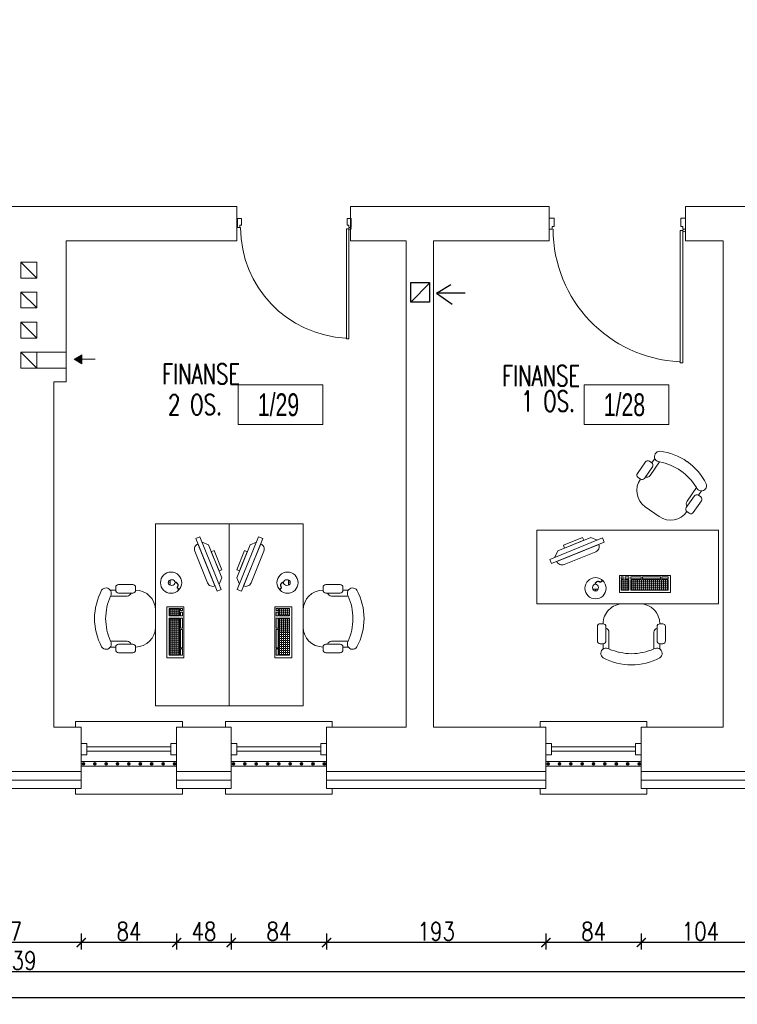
# Model space of a CAD drawing. Header units: millimetres. Extents: x 6354466 to 6508314, y -1889048 to -1342748.
# Tile 88 of 134: x 6398794 to 6405110, y -1662742 to -1654079. Entities that reach past the tile are written whole.
import ezdxf
from ezdxf.enums import TextEntityAlignment as Align

# ---------------------------------------------------------------- set-up
doc = ezdxf.new("R2010")
doc.units = ezdxf.units.MM
doc.header["$PDMODE"] = 3
doc.header["$PDSIZE"] = 10
for name, color, linetype, lineweight in [('drzwi istn', 163, 'Continuous', 5), ('L-3', 10, 'Continuous', 18), ('L-4', 92, 'Continuous', 20), ('L-5', 152, 'Continuous', 9), ('L-DIM', 252, 'Continuous', 5), ('L-HATCH', 252, 'Continuous', 5), ('L-ISTNIEJĄCE BUDYNKI', 167, 'Continuous', 5), ('łóżka', 230, 'Continuous', 9)]:
    doc.layers.add(name, color=color, linetype=linetype, lineweight=lineweight)
doc.layers.add('L-9', color=11, linetype='Continuous', plot=False)
doc.layers.add('L-ERRORS', color=232, linetype='Continuous', plot=False)
doc.styles.add('160', font='simplex.shx', dxfattribs={"width": 0.8, "height": 160})
doc.styles.add('200', font='cdmsimpl.shx', dxfattribs={"width": 0.7, "height": 200})
doc.styles.add('250', font='cdmsimpl.shx', dxfattribs={"width": 0.7, "height": 250})
doc.styles.add('SIM-DIM', font='simplex.shx', dxfattribs={"width": 0.7, "bigfont": 'cdmbigpl.shx'})
doc.linetypes.add('BATTING', pattern='A,0.00254,-2.54,[134,ltypeshp.shx,S=2.54,R=0,X=-2.54,Y=0],-5.08,[134,ltypeshp.shx,S=2.54,R=180,X=2.54,Y=0],-2.54', length=10.16254)
doc.dimstyles.new('160', dxfattribs={"dimtxt": 160, "dimasz": 80, "dimexe": 60, "dimexo": 3, "dimgap": 18, "dimtad": 1, "dimdec": 0, "dimlfac": 0.1, "dimrnd": 1, "dimtxsty": '160', "dimblk": 'ARCHTICK', "dimcen": 2.5, "dimdle": 30, "dimadec": 0, "dimazin": 0, "dimtfac": 1, "dimtdec": 0, "dimtix": 1, "dimtmove": 2, "dimatfit": 0, "dimldrblk": 'NONE', "dimfxl": 0, "dimarcsym": 0})

# ---------------------------------------------------------------- blocks, each defined once
blk = doc.blocks.new('*U25')
for p, q in [((-5, 0), (-5, -5)), ((5, -5), (5, 0)), ((-5, -5), (5, -5)), ((-2, -5), (-2, -79)), ((2, -5), (2, -79)), ((-5, -84), (-5, -79)), ((-5, -79), (5, -79)), ((5, -79), (5, -84))]:
    blk.add_line(p, q)
blk = doc.blocks.new('PMUI_DRZWI13')
for p, q in [((35, 40), (0, 40)), ((35, -20), (35, 40)), ((965, -20), (965, 40)), ((965, 40), (1000, 40)), ((1000, 40), (1000, -40)), ((0, -40), (20, -40)), ((20, -40), (20, -20)), ((20, -20), (35, -20)), ((20, -50), (20, -60)), ((20, -50), (40, -50)), ((20, -1020), (20, -50)), ((40, -50), (40, -1020)), ((980, -20), (965, -20)), ((980, -40), (980, -20)), ((1000, -40), (980, -40)), ((40, -1020), (20, -1020))]:
    blk.add_line(p, q)
for points in [[(0, 40), (0, -40)], [(20, -50), (20, -1020)]]:
    blk.add_lwpolyline(points)
blk.add_circle((10, -50), 10)
blk.add_arc((-1.9, -39.2), 974.1, 272.72584, 359.95417)
blk = doc.blocks.new('STOLIK2')
h = blk.add_hatch()
h.set_pattern_fill('ANGLE', color=256, scale=0.25, style=0)
h.set_pattern_definition([(360, (-4499.488, 29427.6887), (-2e-16, -1.74625), [1.27, -0.47625]), (270, (-4499.488, 29427.6887), (-1.74625, 1e-16), [1.27, -0.47625])])
h.paths.add_polyline_path([(-130.91, 53.71), (-98.09, 53.71), (-98.09, 62.85), (-130.91, 62.85)])
h.paths.add_polyline_path([(-96.21, 62.85), (-89.68, 62.85), (-89.68, 53.71), (-96.21, 53.71)])
for p, q in [((-123.63, 114.71), (-123.63, 110)), ((-118.46, 114.66), (-118.46, 100.01)), ((-78.81, 114.66), (-78.81, 100.01)), ((-73.63, 110), (-73.63, 114.71)), ((-128.63, 107.5), (-128.63, 95)), ((-126.13, 110), (-123.63, 110)), ((-121.13, 107.5), (-121.13, 95)), ((-76.13, 107.5), (-76.13, 95)), ((-71.13, 110), (-73.63, 110)), ((-68.63, 107.5), (-68.63, 95)), ((-126.13, 92.5), (-123.63, 92.5)), ((-71.13, 92.5), (-73.63, 92.5)), ((-82.5, 75), (-67.5, 75)), ((-66.98, 62.06), (-69.24, 62)), ((-67.03, 63.7), (-66.98, 62.06)), ((-66.98, 62.06), (-64.73, 62.12)), ((-28.19, 39.5), (-74.53, 20.73)), ((-73.03, 17.02), (-26.69, 35.8)), ((-26.69, 35.8), (-28.19, 39.5)), ((-62.81, 16.54), (-33.69, 28.34)), ((-31.32, 33.92), (-33.69, 28.34)), ((-74.53, 20.73), (-73.03, 17.02)), ((-68.39, 18.9), (-62.81, 16.54))]:
    blk.add_line(p, q)
for points in [[(-15.34, 75), (-175.34, 75), (-175.34, 10), (-15.34, 10)], [(-133.01, 49.97), (-88.12, 49.97), (-88.12, 64.97), (-133.01, 64.97)], [(-130.91, 53.71), (-98.09, 53.71), (-98.09, 62.85), (-130.91, 62.85)], [(-96.21, 62.85), (-89.68, 62.85), (-89.68, 53.71), (-96.21, 53.71)], [(-125.34, 52.96), (-130.91, 52.96), (-130.91, 51.3), (-125.34, 51.3)], [(-124.22, 51.3), (-108.26, 51.3), (-108.26, 52.96), (-124.22, 52.96)], [(-107.14, 52.96), (-98.09, 52.96), (-98.09, 51.3), (-107.14, 51.3)], [(-96.21, 52.96), (-92.95, 52.96), (-92.95, 51.3), (-96.21, 51.3)], [(-89.68, 52.96), (-91.34, 52.96), (-91.34, 51.3), (-89.68, 51.3)], [(-66.58, 57.62), (-66.92, 57.61), (-66.9, 56.72), (-66.55, 56.73)], [(-39.83, 25.85), (-56.67, 19.03), (-55.66, 16.54), (-38.82, 23.36)]]:
    blk.add_lwpolyline(points, close=True)
blk.add_lwpolyline([(-32.82, 37.63), (-32.82, 37.63, 0.414214), (-39.33, 40.38), (-67.14, 29.12, 0.414214), (-69.9, 22.61), (-69.9, 22.61)], format="xyb", close=True)
blk.add_circle((-67, 61.24), 9.34)
for centre, radius, start, end in [((-121.01, 118.51), 4.62, 123.34927, 303.47427), ((-98.54, 75.49), 53.13, 90.09687, 118.07249), ((-98.72, 75.49), 53.13, 61.92751, 89.90313), ((-76.26, 118.51), 4.62, 236.52573, 56.65073), ((-97.85, 66.23), 52.63, 90.85052, 113.04971), ((-99.41, 66.23), 52.63, 66.95029, 89.14948), ((-126.13, 107.5), 2.5, 90, 180), ((-123.63, 107.5), 2.5, 0, 90), ((-73.63, 107.5), 2.5, 90, 180), ((-71.13, 107.5), 2.5, 0, 90), ((-122.21, 100.01), 3.75, 286.67209, 0), ((-75.06, 100.01), 3.75, 180, 253.35509), ((-126.13, 95), 2.5, 180, 270), ((-123.63, 95), 2.5, 270, 0), ((-106.13, 92.5), 17.5, 180, 270), ((-91.13, 92.5), 17.5, 270, 0), ((-73.63, 95), 2.5, 180, 270), ((-71.13, 95), 2.5, 270, 0)]:
    blk.add_arc(centre, radius, start, end)
at = {"extrusion": (0, 0, -1)}
blk.add_ellipse((-66.95, 60.65), major_axis=(-0.08, 3.05), ratio=0.834162, dxfattribs=at)
for points, knots in [([(-66.9, 56.72), (-67.66, 55.94), (-69.06, 54.51), (-71.62, 56.7), (-72.55, 54.4), (-73.6, 54.95), (-74.15, 55.24)], [0, 0, 0, 0, 2.841116, 5.231607, 6.614689, 8.161976, 8.161976, 8.161976, 8.161976]), ([(-66.56, 56.73), (-66.88, 56.4), (-67.03, 56.25), (-67.49, 55.8), (-67.81, 55.53), (-68.44, 55.18), (-68.73, 55.08), (-69.2, 55.06), (-69.36, 55.07), (-69.68, 55.15), (-69.83, 55.2), (-70.27, 55.37), (-70.55, 55.51), (-70.97, 55.68), (-71.14, 55.72), (-71.35, 55.74), (-71.42, 55.73), (-71.54, 55.7), (-71.58, 55.67), (-71.72, 55.56), (-71.82, 55.44), (-72.02, 55.17), (-72.13, 55.02), (-72.33, 54.8), (-72.42, 54.73), (-72.62, 54.62), (-72.74, 54.58), (-72.96, 54.56), (-73.07, 54.56), (-73.36, 54.61), (-73.54, 54.68), (-73.72, 54.76)], [0, 0, 0, 0, 0.557194, 0.557194, 1.671582, 1.671582, 2.519282, 2.519282, 2.939271, 2.939271, 3.35926, 3.35926, 4.143879, 4.143879, 4.704066, 4.704066, 5.061527, 5.061527, 5.357017, 5.357017, 5.838332, 5.838332, 6.319648, 6.319648, 6.605434, 6.605434, 6.891219, 6.891219, 7.177005, 7.177005, 7.662218, 7.662218, 7.662218, 7.662218])]:
    blk.add_open_spline(points, degree=3, knots=knots)
blk = doc.blocks.new('fotel')
at = {"layer": 'łóżka'}
for p, q in [((-20609.6, -168537.7), (-20609.6, -168584.7)), ((-20557.8, -168538.2), (-20557.8, -168684.7)), ((-20161.3, -168538.2), (-20161.3, -168684.7)), ((-20109.6, -168584.7), (-20109.6, -168537.7)), ((-20659.6, -168609.7), (-20659.6, -168734.7)), ((-20634.6, -168584.7), (-20609.6, -168584.7)), ((-20584.6, -168609.7), (-20584.6, -168734.7)), ((-20134.6, -168609.7), (-20134.6, -168734.7)), ((-20084.6, -168584.7), (-20109.6, -168584.7)), ((-20059.6, -168609.7), (-20059.6, -168734.7)), ((-20634.6, -168759.7), (-20609.6, -168759.7)), ((-20084.6, -168759.7), (-20109.6, -168759.7))]:
    blk.add_line(p, q, dxfattribs=at)
at = {"layer": 'łóżka', "ltscale": 0.1}
blk.add_line((-20434.6, -168934.7), (-20284.6, -168934.7), dxfattribs=at)
at = {"layer": 'łóżka'}
for centre, radius, start, end in [((-20358.7, -168929.8), 531.3, 90.09687, 118.07249), ((-20360.5, -168929.8), 531.3, 61.92751, 89.90313), ((-20583.3, -168499.7), 46.2, 123.34927, 303.47427), ((-20351.8, -169022.5), 526.3, 90.85052, 113.04971), ((-20367.4, -169022.5), 526.3, 66.95029, 89.14948), ((-20135.9, -168499.7), 46.2, 236.52573, 56.65073), ((-20634.6, -168609.7), 25, 90, 180), ((-20609.6, -168609.7), 25, 0, 90), ((-20109.6, -168609.7), 25, 90, 180), ((-20084.6, -168609.7), 25, 0, 90), ((-20634.6, -168734.7), 25, 180, 270), ((-20609.6, -168734.7), 25, 270, 0), ((-20595.3, -168684.6), 37.5, 286.67209, 0), ((-20123.8, -168684.6), 37.5, 180, 253.35509), ((-20109.6, -168734.7), 25, 180, 270), ((-20084.6, -168734.7), 25, 270, 0), ((-20434.6, -168759.7), 175, 180, 270), ((-20284.6, -168759.7), 175, 270, 0)]:
    blk.add_arc(centre, radius, start, end, dxfattribs=at)
blk = doc.blocks.new('opis pom')
at = {"color": 0}
blk.add_lwpolyline([(252896.7, -40976.9), (253643.9, -40976.9), (253643.9, -41326.9), (252896.7, -41326.9)], close=True, dxfattribs=at)
at = {"layer": 'L-4', "lineweight": 30, "style": '250', "width": 0.7}
blk.add_attdef('2', text='', height=250, dxfattribs=at).set_placement((253252.2, -41151.9), align=Align.MIDDLE_CENTER)
blk = doc.blocks.new('_ArchTick')
at = {"color": 0, "linetype": 'ByBlock', "const_width": 0.15}
blk.add_lwpolyline([(-0.5, -0.5), (0.5, 0.5)], dxfattribs=at)
blk = doc.blocks.new('*D244')
at = {"layer": 'Defpoints', "color": 0, "transparency": 16777216}
for p in [(6404265.3, -1660843.4), (6405305.3, -1660843.4), (6404265.3, -1662198.2)]:
    blk.add_point(p, dxfattribs=at)
at = {"layer": 'L-DIM', "color": 0, "lineweight": -2, "ltscale": 10, "transparency": 16777216}
for p, q in [((6404265.3, -1662118.2), (6404265.3, -1662258.2)), ((6405305.3, -1662118.2), (6405305.3, -1662258.2)), ((6405335.3, -1662198.2), (6404235.3, -1662198.2))]:
    blk.add_line(p, q, dxfattribs=at)
at = {"layer": 'L-DIM', "color": 0, "linetype": 'ByBlock', "lineweight": -2, "transparency": 16777216, "xscale": 80, "yscale": 80, "zscale": 80, "rotation": 180}
blk.add_blockref('_ArchTick', (6404265.3, -1662198.2), dxfattribs=at)
at = {"layer": 'L-DIM', "color": 0, "linetype": 'ByBlock', "lineweight": -2, "transparency": 16777216, "xscale": 80, "yscale": 80, "zscale": 80}
blk.add_blockref('_ArchTick', (6405305.3, -1662198.2), dxfattribs=at)
at = {"layer": 'L-DIM', "color": 0, "ltscale": 10, "transparency": 16777216, "insert": (6404785.3, -1662100.2), "char_height": 160, "attachment_point": 5, "style": '160'}
blk.add_mtext('104', dxfattribs=at)
blk = doc.blocks.new('_None')
blk = doc.blocks.new('*D245')
at = {"layer": 'Defpoints', "color": 0, "transparency": 16777216}
for p in [(6403425.3, -1660843.4), (6404265.3, -1660843.4), (6403425.3, -1662198.2)]:
    blk.add_point(p, dxfattribs=at)
at = {"layer": 'L-DIM', "color": 0, "lineweight": -2, "ltscale": 10, "transparency": 16777216}
for p, q in [((6403425.3, -1662118.2), (6403425.3, -1662258.2)), ((6404265.3, -1662118.2), (6404265.3, -1662258.2)), ((6404295.3, -1662198.2), (6403395.3, -1662198.2))]:
    blk.add_line(p, q, dxfattribs=at)
at = {"layer": 'L-DIM', "color": 0, "linetype": 'ByBlock', "lineweight": -2, "transparency": 16777216, "xscale": 80, "yscale": 80, "zscale": 80, "rotation": 180}
blk.add_blockref('_ArchTick', (6403425.3, -1662198.2), dxfattribs=at)
at = {"layer": 'L-DIM', "color": 0, "linetype": 'ByBlock', "lineweight": -2, "transparency": 16777216, "xscale": 80, "yscale": 80, "zscale": 80}
blk.add_blockref('_ArchTick', (6404265.3, -1662198.2), dxfattribs=at)
at = {"layer": 'L-DIM', "color": 0, "ltscale": 10, "transparency": 16777216, "insert": (6403845.3, -1662100.2), "char_height": 160, "attachment_point": 5, "style": '160'}
blk.add_mtext('84', dxfattribs=at)
blk = doc.blocks.new('*D246')
at = {"layer": 'Defpoints', "color": 0, "transparency": 16777216}
for p in [(6401495.3, -1660843.4), (6403425.3, -1660843.4), (6401495.3, -1662198.2)]:
    blk.add_point(p, dxfattribs=at)
at = {"layer": 'L-DIM', "color": 0, "lineweight": -2, "ltscale": 10, "transparency": 16777216}
for p, q in [((6401495.3, -1662118.2), (6401495.3, -1662258.2)), ((6403425.3, -1662118.2), (6403425.3, -1662258.2)), ((6403455.3, -1662198.2), (6401465.3, -1662198.2))]:
    blk.add_line(p, q, dxfattribs=at)
at = {"layer": 'L-DIM', "color": 0, "linetype": 'ByBlock', "lineweight": -2, "transparency": 16777216, "xscale": 80, "yscale": 80, "zscale": 80, "rotation": 180}
blk.add_blockref('_ArchTick', (6401495.3, -1662198.2), dxfattribs=at)
at = {"layer": 'L-DIM', "color": 0, "linetype": 'ByBlock', "lineweight": -2, "transparency": 16777216, "xscale": 80, "yscale": 80, "zscale": 80}
blk.add_blockref('_ArchTick', (6403425.3, -1662198.2), dxfattribs=at)
at = {"layer": 'L-DIM', "color": 0, "ltscale": 10, "transparency": 16777216, "insert": (6402460.3, -1662100.2), "char_height": 160, "attachment_point": 5, "style": '160'}
blk.add_mtext('193', dxfattribs=at)
blk = doc.blocks.new('*D247')
at = {"layer": 'Defpoints', "color": 0, "transparency": 16777216}
for p in [(6400655.3, -1660843.4), (6401495.3, -1660843.4), (6400655.3, -1662198.2)]:
    blk.add_point(p, dxfattribs=at)
at = {"layer": 'L-DIM', "color": 0, "lineweight": -2, "ltscale": 10, "transparency": 16777216}
for p, q in [((6400655.3, -1662118.2), (6400655.3, -1662258.2)), ((6401495.3, -1662118.2), (6401495.3, -1662258.2)), ((6401525.3, -1662198.2), (6400625.3, -1662198.2))]:
    blk.add_line(p, q, dxfattribs=at)
at = {"layer": 'L-DIM', "color": 0, "linetype": 'ByBlock', "lineweight": -2, "transparency": 16777216, "xscale": 80, "yscale": 80, "zscale": 80, "rotation": 180}
blk.add_blockref('_ArchTick', (6400655.3, -1662198.2), dxfattribs=at)
at = {"layer": 'L-DIM', "color": 0, "linetype": 'ByBlock', "lineweight": -2, "transparency": 16777216, "xscale": 80, "yscale": 80, "zscale": 80}
blk.add_blockref('_ArchTick', (6401495.3, -1662198.2), dxfattribs=at)
at = {"layer": 'L-DIM', "color": 0, "ltscale": 10, "transparency": 16777216, "insert": (6401075.3, -1662100.2), "char_height": 160, "attachment_point": 5, "style": '160'}
blk.add_mtext('84', dxfattribs=at)
blk = doc.blocks.new('*D248')
at = {"layer": 'Defpoints', "color": 0, "transparency": 16777216}
for p in [(6400175.3, -1660843.4), (6400655.3, -1660843.4), (6400175.3, -1662198.2)]:
    blk.add_point(p, dxfattribs=at)
at = {"layer": 'L-DIM', "color": 0, "lineweight": -2, "ltscale": 10, "transparency": 16777216}
for p, q in [((6400175.3, -1662118.2), (6400175.3, -1662258.2)), ((6400655.3, -1662118.2), (6400655.3, -1662258.2)), ((6400685.3, -1662198.2), (6400145.3, -1662198.2))]:
    blk.add_line(p, q, dxfattribs=at)
at = {"layer": 'L-DIM', "color": 0, "linetype": 'ByBlock', "lineweight": -2, "transparency": 16777216, "xscale": 80, "yscale": 80, "zscale": 80, "rotation": 180}
blk.add_blockref('_ArchTick', (6400175.3, -1662198.2), dxfattribs=at)
at = {"layer": 'L-DIM', "color": 0, "linetype": 'ByBlock', "lineweight": -2, "transparency": 16777216, "xscale": 80, "yscale": 80, "zscale": 80}
blk.add_blockref('_ArchTick', (6400655.3, -1662198.2), dxfattribs=at)
at = {"layer": 'L-DIM', "color": 0, "ltscale": 10, "transparency": 16777216, "insert": (6400415.3, -1662100.2), "char_height": 160, "attachment_point": 5, "style": '160'}
blk.add_mtext('48', dxfattribs=at)
blk = doc.blocks.new('*D249')
at = {"layer": 'Defpoints', "color": 0, "transparency": 16777216}
for p in [(6399335.3, -1660843.4), (6400175.3, -1660843.4), (6399335.3, -1662198.2)]:
    blk.add_point(p, dxfattribs=at)
at = {"layer": 'L-DIM', "color": 0, "lineweight": -2, "ltscale": 10, "transparency": 16777216}
for p, q in [((6399335.3, -1662118.2), (6399335.3, -1662258.2)), ((6400175.3, -1662118.2), (6400175.3, -1662258.2)), ((6400205.3, -1662198.2), (6399305.3, -1662198.2))]:
    blk.add_line(p, q, dxfattribs=at)
at = {"layer": 'L-DIM', "color": 0, "linetype": 'ByBlock', "lineweight": -2, "transparency": 16777216, "xscale": 80, "yscale": 80, "zscale": 80, "rotation": 180}
blk.add_blockref('_ArchTick', (6399335.3, -1662198.2), dxfattribs=at)
at = {"layer": 'L-DIM', "color": 0, "linetype": 'ByBlock', "lineweight": -2, "transparency": 16777216, "xscale": 80, "yscale": 80, "zscale": 80}
blk.add_blockref('_ArchTick', (6400175.3, -1662198.2), dxfattribs=at)
at = {"layer": 'L-DIM', "color": 0, "ltscale": 10, "transparency": 16777216, "insert": (6399755.3, -1662100.2), "char_height": 160, "attachment_point": 5, "style": '160'}
blk.add_mtext('84', dxfattribs=at)
blk = doc.blocks.new('*D250')
at = {"layer": 'Defpoints', "color": 0, "transparency": 16777216}
for p in [(6397965.3, -1660843.4), (6399335.3, -1660843.4), (6397965.3, -1662198.2)]:
    blk.add_point(p, dxfattribs=at)
at = {"layer": 'L-DIM', "color": 0, "lineweight": -2, "ltscale": 10, "transparency": 16777216}
for p, q in [((6397965.3, -1662118.2), (6397965.3, -1662258.2)), ((6399335.3, -1662118.2), (6399335.3, -1662258.2)), ((6399365.3, -1662198.2), (6397935.3, -1662198.2))]:
    blk.add_line(p, q, dxfattribs=at)
at = {"layer": 'L-DIM', "color": 0, "linetype": 'ByBlock', "lineweight": -2, "transparency": 16777216, "xscale": 80, "yscale": 80, "zscale": 80, "rotation": 180}
blk.add_blockref('_ArchTick', (6397965.3, -1662198.2), dxfattribs=at)
at = {"layer": 'L-DIM', "color": 0, "linetype": 'ByBlock', "lineweight": -2, "transparency": 16777216, "xscale": 80, "yscale": 80, "zscale": 80}
blk.add_blockref('_ArchTick', (6399335.3, -1662198.2), dxfattribs=at)
at = {"layer": 'L-DIM', "color": 0, "ltscale": 10, "transparency": 16777216, "insert": (6398650.3, -1662100.2), "char_height": 160, "attachment_point": 5, "style": '160'}
blk.add_mtext('137', dxfattribs=at)
blk = doc.blocks.new('*D269')
at = {"layer": 'Defpoints', "color": 0, "transparency": 16777216}
for p in [(6384030.3, -1660768.4), (6413415.3, -1660843.4), (6384030.3, -1662454.8)]:
    blk.add_point(p, dxfattribs=at)
at = {"layer": 'L-DIM', "color": 0, "lineweight": -2, "ltscale": 10, "transparency": 16777216}
for p, q in [((6384030.3, -1662374.8), (6384030.3, -1662514.8)), ((6413415.3, -1662374.8), (6413415.3, -1662514.8)), ((6413445.3, -1662454.8), (6384000.3, -1662454.8))]:
    blk.add_line(p, q, dxfattribs=at)
at = {"layer": 'L-DIM', "color": 0, "linetype": 'ByBlock', "lineweight": -2, "transparency": 16777216, "xscale": 80, "yscale": 80, "zscale": 80, "rotation": 180}
blk.add_blockref('_ArchTick', (6384030.3, -1662454.8), dxfattribs=at)
at = {"layer": 'L-DIM', "color": 0, "linetype": 'ByBlock', "lineweight": -2, "transparency": 16777216, "xscale": 80, "yscale": 80, "zscale": 80}
blk.add_blockref('_ArchTick', (6413415.3, -1662454.8), dxfattribs=at)
at = {"layer": 'L-DIM', "color": 0, "ltscale": 10, "transparency": 16777216, "insert": (6398722.8, -1662356.8), "char_height": 160, "attachment_point": 5, "style": '160'}
blk.add_mtext('2939', dxfattribs=at)
blk = doc.blocks.new('*D272')
at = {"layer": 'Defpoints', "color": 0, "transparency": 16777216}
for p in [(6383200.3, -1660693.4), (6413415.3, -1660843.4), (6413415.3, -1662681.7)]:
    blk.add_point(p, dxfattribs=at)
at = {"layer": 'L-DIM', "color": 0, "lineweight": -2, "ltscale": 10, "transparency": 16777216}
for p, q in [((6383200.3, -1662601.7), (6383200.3, -1662741.7)), ((6413415.3, -1662601.7), (6413415.3, -1662741.7)), ((6383170.3, -1662681.7), (6413445.3, -1662681.7))]:
    blk.add_line(p, q, dxfattribs=at)
at = {"layer": 'L-DIM', "color": 0, "linetype": 'ByBlock', "lineweight": -2, "transparency": 16777216, "xscale": 80, "yscale": 80, "zscale": 80, "rotation": 180}
blk.add_blockref('_ArchTick', (6383200.3, -1662681.7), dxfattribs=at)
at = {"layer": 'L-DIM', "color": 0, "linetype": 'ByBlock', "lineweight": -2, "transparency": 16777216, "xscale": 80, "yscale": 80, "zscale": 80}
blk.add_blockref('_ArchTick', (6413415.3, -1662681.7), dxfattribs=at)
at = {"layer": 'L-DIM', "color": 0, "ltscale": 10, "transparency": 16777216, "insert": (6398307.8, -1662583.7), "char_height": 160, "attachment_point": 5, "style": '160'}
blk.add_mtext('3022', dxfattribs=at)
blk = doc.blocks.new('*D276')
at = {"layer": 'Defpoints', "color": 0, "transparency": 16777216}
for p in [(6413285.3, -1646723.4), (6382504.7, -1660693.4), (6383200.3, -1660693.4)]:
    blk.add_point(p, dxfattribs=at)
at = {"layer": 'L-DIM', "color": 0, "lineweight": -2, "ltscale": 10, "transparency": 16777216}
for p, q in [((6382584.7, -1646723.4), (6382444.7, -1646723.4)), ((6382504.7, -1646693.4), (6382504.7, -1660723.4)), ((6382584.7, -1660693.4), (6382444.7, -1660693.4))]:
    blk.add_line(p, q, dxfattribs=at)
at = {"layer": 'L-DIM', "color": 0, "linetype": 'ByBlock', "lineweight": -2, "transparency": 16777216, "xscale": 80, "yscale": 80, "zscale": 80}
for p, rotation in [((6382504.7, -1646723.4), 90), ((6382504.7, -1660693.4), 270)]:
    blk.add_blockref('_ArchTick', p, dxfattribs=dict(at, rotation=rotation))
at = {"layer": 'L-DIM', "color": 0, "ltscale": 10, "transparency": 16777216, "insert": (6382406.7, -1653708.4), "char_height": 160, "attachment_point": 5, "rotation": 90, "style": '160'}
blk.add_mtext('1397', dxfattribs=at)

msp = doc.modelspace()

# ---------------------------------------------------------------- hatches: boundary and pattern name
at = {"layer": 'L-ISTNIEJĄCE BUDYNKI'}
h = msp.add_hatch(color=256, dxfattribs=at)
h.dxf.hatch_style = 1
h.paths.add_polyline_path([(6399271.8, -1657066.8), (6399340.2, -1657106.3), (6399340.2, -1657027.3)])

# ---------------------------------------------------------------- linework, layer by layer
at = {"layer": 'drzwi istn'}
for p, q in [((6399285.3, -1660303.4), (6399285.3, -1660253.4)), ((6399285.3, -1660253.4), (6400225.3, -1660253.4)), ((6400225.3, -1660253.4), (6400225.3, -1660303.4)), ((6400605.3, -1660303.4), (6400605.3, -1660253.4)), ((6400605.3, -1660253.4), (6401545.3, -1660253.4)), ((6401545.3, -1660253.4), (6401545.3, -1660303.4)), ((6403375.3, -1660303.4), (6403375.3, -1660253.4)), ((6403375.3, -1660253.4), (6404315.3, -1660253.4)), ((6404315.3, -1660253.4), (6404315.3, -1660303.4))]:
    msp.add_line(p, q, dxfattribs=at)
at = {"layer": 'L-3'}
for p, q in [((6399335.3, -1660693.4), (6397965.3, -1660693.4)), ((6400655.3, -1660693.4), (6400175.3, -1660693.4)), ((6402485.3, -1660693.4), (6401495.3, -1660693.4)), ((6405305.3, -1660693.4), (6404265.3, -1660693.4)), ((6399335.3, -1660843.4), (6397965.3, -1660843.4)), ((6400655.3, -1660843.4), (6400175.3, -1660843.4)), ((6402625.3, -1660843.4), (6401495.3, -1660843.4)), ((6403425.3, -1660843.4), (6402625.3, -1660843.4)), ((6405305.3, -1660843.4), (6404265.3, -1660843.4))]:
    msp.add_line(p, q, dxfattribs=at)
at = {"layer": 'L-3', "ltscale": 10}
for p, q in [((6399335.3, -1660843.4), (6399335.3, -1660693.4)), ((6400175.3, -1660693.4), (6400175.3, -1660843.4)), ((6400655.3, -1660693.4), (6400655.3, -1660843.4)), ((6401495.3, -1660693.4), (6401495.3, -1660843.4)), ((6403425.3, -1660693.4), (6403425.3, -1660843.4)), ((6404265.3, -1660693.4), (6404265.3, -1660843.4))]:
    msp.add_line(p, q, dxfattribs=at)
at = {"layer": 'L-3', "linetype": 'BATTING', "ltscale": 7}
for p, q in [((6399335.3, -1660768.4), (6397965.3, -1660768.4)), ((6400655.3, -1660768.4), (6400175.3, -1660768.4)), ((6403425.3, -1660768.4), (6401495.3, -1660768.4)), ((6405305.3, -1660768.4), (6404265.3, -1660768.4))]:
    msp.add_line(p, q, dxfattribs=at)
at = {"layer": 'L-3', "ltscale": 10}
for points in [[(6399335.3, -1660645.6), (6400175.3, -1660645.6), (6400175.3, -1660605.6), (6399335.3, -1660605.6)], [(6400655.3, -1660645.6), (6401495.3, -1660645.6), (6401495.3, -1660605.6), (6400655.3, -1660605.6)], [(6403425.3, -1660645.6), (6404265.3, -1660645.6), (6404265.3, -1660605.6), (6403425.3, -1660605.6)]]:
    msp.add_lwpolyline(points, close=True, dxfattribs=at)
for centre, radius in [((6399355.3, -1660625.6), 12), ((6399355.3, -1660625.6), 11), ((6399355.3, -1660625.6), 10), ((6399355.3, -1660625.6), 9), ((6399355.3, -1660625.6), 8), ((6399355.3, -1660625.6), 7), ((6399355.3, -1660625.6), 6), ((6399355.3, -1660625.6), 5), ((6399355.3, -1660625.6), 4), ((6399355.3, -1660625.6), 3), ((6399355.3, -1660625.6), 3), ((6399355.3, -1660625.6), 2), ((6399355.3, -1660625.6), 1), ((6399455.3, -1660625.6), 12), ((6399455.3, -1660625.6), 11), ((6399455.3, -1660625.6), 10), ((6399455.3, -1660625.6), 9), ((6399455.3, -1660625.6), 8), ((6399455.3, -1660625.6), 7), ((6399455.3, -1660625.6), 6), ((6399455.3, -1660625.6), 5), ((6399455.3, -1660625.6), 4), ((6399455.3, -1660625.6), 3), ((6399455.3, -1660625.6), 3), ((6399455.3, -1660625.6), 2), ((6399455.3, -1660625.6), 1), ((6399555.3, -1660625.6), 12), ((6399555.3, -1660625.6), 11), ((6399555.3, -1660625.6), 10), ((6399555.3, -1660625.6), 9), ((6399555.3, -1660625.6), 8), ((6399555.3, -1660625.6), 7), ((6399555.3, -1660625.6), 6), ((6399555.3, -1660625.6), 5), ((6399555.3, -1660625.6), 4), ((6399555.3, -1660625.6), 3), ((6399555.3, -1660625.6), 3), ((6399555.3, -1660625.6), 2), ((6399555.3, -1660625.6), 1), ((6399655.3, -1660625.6), 12), ((6399655.3, -1660625.6), 11), ((6399655.3, -1660625.6), 10), ((6399655.3, -1660625.6), 9), ((6399655.3, -1660625.6), 8), ((6399655.3, -1660625.6), 7), ((6399655.3, -1660625.6), 6), ((6399655.3, -1660625.6), 5), ((6399655.3, -1660625.6), 4), ((6399655.3, -1660625.6), 3), ((6399655.3, -1660625.6), 3), ((6399655.3, -1660625.6), 2), ((6399655.3, -1660625.6), 1), ((6399755.3, -1660625.6), 12), ((6399755.3, -1660625.6), 11), ((6399755.3, -1660625.6), 10), ((6399755.3, -1660625.6), 9), ((6399755.3, -1660625.6), 8), ((6399755.3, -1660625.6), 7), ((6399755.3, -1660625.6), 6), ((6399755.3, -1660625.6), 5), ((6399755.3, -1660625.6), 4), ((6399755.3, -1660625.6), 3), ((6399755.3, -1660625.6), 3), ((6399755.3, -1660625.6), 2), ((6399755.3, -1660625.6), 1), ((6399855.3, -1660625.6), 12), ((6399855.3, -1660625.6), 11), ((6399855.3, -1660625.6), 10), ((6399855.3, -1660625.6), 9), ((6399855.3, -1660625.6), 8), ((6399855.3, -1660625.6), 7), ((6399855.3, -1660625.6), 6), ((6399855.3, -1660625.6), 5), ((6399855.3, -1660625.6), 4), ((6399855.3, -1660625.6), 3), ((6399855.3, -1660625.6), 3), ((6399855.3, -1660625.6), 2), ((6399855.3, -1660625.6), 1), ((6399955.3, -1660625.6), 12), ((6399955.3, -1660625.6), 11), ((6399955.3, -1660625.6), 10), ((6399955.3, -1660625.6), 9), ((6399955.3, -1660625.6), 8), ((6399955.3, -1660625.6), 7), ((6399955.3, -1660625.6), 6), ((6399955.3, -1660625.6), 5), ((6399955.3, -1660625.6), 4), ((6399955.3, -1660625.6), 3), ((6399955.3, -1660625.6), 3), ((6399955.3, -1660625.6), 2), ((6399955.3, -1660625.6), 1), ((6400055.3, -1660625.6), 12), ((6400055.3, -1660625.6), 11), ((6400055.3, -1660625.6), 10), ((6400055.3, -1660625.6), 9), ((6400055.3, -1660625.6), 8), ((6400055.3, -1660625.6), 7), ((6400055.3, -1660625.6), 6), ((6400055.3, -1660625.6), 5), ((6400055.3, -1660625.6), 4), ((6400055.3, -1660625.6), 3), ((6400055.3, -1660625.6), 3), ((6400055.3, -1660625.6), 2), ((6400055.3, -1660625.6), 1), ((6400155.3, -1660625.6), 12), ((6400155.3, -1660625.6), 11), ((6400155.3, -1660625.6), 10), ((6400155.3, -1660625.6), 9), ((6400155.3, -1660625.6), 8), ((6400155.3, -1660625.6), 7), ((6400155.3, -1660625.6), 6), ((6400155.3, -1660625.6), 5), ((6400155.3, -1660625.6), 4), ((6400155.3, -1660625.6), 3), ((6400155.3, -1660625.6), 3), ((6400155.3, -1660625.6), 2), ((6400155.3, -1660625.6), 1), ((6400675.3, -1660625.6), 12), ((6400675.3, -1660625.6), 11), ((6400675.3, -1660625.6), 10), ((6400675.3, -1660625.6), 9), ((6400675.3, -1660625.6), 8), ((6400675.3, -1660625.6), 7), ((6400675.3, -1660625.6), 6), ((6400675.3, -1660625.6), 5), ((6400675.3, -1660625.6), 4), ((6400675.3, -1660625.6), 3), ((6400675.3, -1660625.6), 3), ((6400675.3, -1660625.6), 2), ((6400675.3, -1660625.6), 1), ((6400775.3, -1660625.6), 12), ((6400775.3, -1660625.6), 11), ((6400775.3, -1660625.6), 10), ((6400775.3, -1660625.6), 9), ((6400775.3, -1660625.6), 8), ((6400775.3, -1660625.6), 7), ((6400775.3, -1660625.6), 6), ((6400775.3, -1660625.6), 5), ((6400775.3, -1660625.6), 4), ((6400775.3, -1660625.6), 3), ((6400775.3, -1660625.6), 3), ((6400775.3, -1660625.6), 2), ((6400775.3, -1660625.6), 1), ((6400875.3, -1660625.6), 12), ((6400875.3, -1660625.6), 11), ((6400875.3, -1660625.6), 10), ((6400875.3, -1660625.6), 9), ((6400875.3, -1660625.6), 8), ((6400875.3, -1660625.6), 7), ((6400875.3, -1660625.6), 6), ((6400875.3, -1660625.6), 5), ((6400875.3, -1660625.6), 4), ((6400875.3, -1660625.6), 3), ((6400875.3, -1660625.6), 3), ((6400875.3, -1660625.6), 2), ((6400875.3, -1660625.6), 1), ((6400975.3, -1660625.6), 12), ((6400975.3, -1660625.6), 11), ((6400975.3, -1660625.6), 10), ((6400975.3, -1660625.6), 9), ((6400975.3, -1660625.6), 8), ((6400975.3, -1660625.6), 7), ((6400975.3, -1660625.6), 6), ((6400975.3, -1660625.6), 5), ((6400975.3, -1660625.6), 4), ((6400975.3, -1660625.6), 3), ((6400975.3, -1660625.6), 3), ((6400975.3, -1660625.6), 2), ((6400975.3, -1660625.6), 1), ((6401075.3, -1660625.6), 12), ((6401075.3, -1660625.6), 11), ((6401075.3, -1660625.6), 10), ((6401075.3, -1660625.6), 9), ((6401075.3, -1660625.6), 8), ((6401075.3, -1660625.6), 7), ((6401075.3, -1660625.6), 6), ((6401075.3, -1660625.6), 5), ((6401075.3, -1660625.6), 4), ((6401075.3, -1660625.6), 3), ((6401075.3, -1660625.6), 3), ((6401075.3, -1660625.6), 2), ((6401075.3, -1660625.6), 1), ((6401175.3, -1660625.6), 12), ((6401175.3, -1660625.6), 11), ((6401175.3, -1660625.6), 10), ((6401175.3, -1660625.6), 9), ((6401175.3, -1660625.6), 8), ((6401175.3, -1660625.6), 7), ((6401175.3, -1660625.6), 6), ((6401175.3, -1660625.6), 5), ((6401175.3, -1660625.6), 4), ((6401175.3, -1660625.6), 3), ((6401175.3, -1660625.6), 3), ((6401175.3, -1660625.6), 2), ((6401175.3, -1660625.6), 1), ((6401275.3, -1660625.6), 12), ((6401275.3, -1660625.6), 11), ((6401275.3, -1660625.6), 10), ((6401275.3, -1660625.6), 9), ((6401275.3, -1660625.6), 8), ((6401275.3, -1660625.6), 7), ((6401275.3, -1660625.6), 6), ((6401275.3, -1660625.6), 5), ((6401275.3, -1660625.6), 4), ((6401275.3, -1660625.6), 3), ((6401275.3, -1660625.6), 3), ((6401275.3, -1660625.6), 2), ((6401275.3, -1660625.6), 1), ((6401375.3, -1660625.6), 12), ((6401375.3, -1660625.6), 11), ((6401375.3, -1660625.6), 10), ((6401375.3, -1660625.6), 9), ((6401375.3, -1660625.6), 8), ((6401375.3, -1660625.6), 7), ((6401375.3, -1660625.6), 6), ((6401375.3, -1660625.6), 5), ((6401375.3, -1660625.6), 4), ((6401375.3, -1660625.6), 3), ((6401375.3, -1660625.6), 3), ((6401375.3, -1660625.6), 2), ((6401375.3, -1660625.6), 1), ((6401475.3, -1660625.6), 12), ((6401475.3, -1660625.6), 11), ((6401475.3, -1660625.6), 10), ((6401475.3, -1660625.6), 9), ((6401475.3, -1660625.6), 8), ((6401475.3, -1660625.6), 7), ((6401475.3, -1660625.6), 6), ((6401475.3, -1660625.6), 5), ((6401475.3, -1660625.6), 4), ((6401475.3, -1660625.6), 3), ((6401475.3, -1660625.6), 3), ((6401475.3, -1660625.6), 2), ((6401475.3, -1660625.6), 1), ((6403445.3, -1660625.6), 12), ((6403445.3, -1660625.6), 11), ((6403445.3, -1660625.6), 10), ((6403445.3, -1660625.6), 9), ((6403445.3, -1660625.6), 8), ((6403445.3, -1660625.6), 7), ((6403445.3, -1660625.6), 6), ((6403445.3, -1660625.6), 5), ((6403445.3, -1660625.6), 4), ((6403445.3, -1660625.6), 3), ((6403445.3, -1660625.6), 3), ((6403445.3, -1660625.6), 2), ((6403445.3, -1660625.6), 1), ((6403545.3, -1660625.6), 12), ((6403545.3, -1660625.6), 11), ((6403545.3, -1660625.6), 10), ((6403545.3, -1660625.6), 9), ((6403545.3, -1660625.6), 8), ((6403545.3, -1660625.6), 7), ((6403545.3, -1660625.6), 6), ((6403545.3, -1660625.6), 5), ((6403545.3, -1660625.6), 4), ((6403545.3, -1660625.6), 3), ((6403545.3, -1660625.6), 3), ((6403545.3, -1660625.6), 2), ((6403545.3, -1660625.6), 1), ((6403645.3, -1660625.6), 12), ((6403645.3, -1660625.6), 11), ((6403645.3, -1660625.6), 10), ((6403645.3, -1660625.6), 9), ((6403645.3, -1660625.6), 8), ((6403645.3, -1660625.6), 7), ((6403645.3, -1660625.6), 6), ((6403645.3, -1660625.6), 5), ((6403645.3, -1660625.6), 4), ((6403645.3, -1660625.6), 3), ((6403645.3, -1660625.6), 3), ((6403645.3, -1660625.6), 2), ((6403645.3, -1660625.6), 1), ((6403745.3, -1660625.6), 12), ((6403745.3, -1660625.6), 11), ((6403745.3, -1660625.6), 10), ((6403745.3, -1660625.6), 9), ((6403745.3, -1660625.6), 8), ((6403745.3, -1660625.6), 7), ((6403745.3, -1660625.6), 6), ((6403745.3, -1660625.6), 5), ((6403745.3, -1660625.6), 4), ((6403745.3, -1660625.6), 3), ((6403745.3, -1660625.6), 3), ((6403745.3, -1660625.6), 2), ((6403745.3, -1660625.6), 1), ((6403845.3, -1660625.6), 12), ((6403845.3, -1660625.6), 11), ((6403845.3, -1660625.6), 10), ((6403845.3, -1660625.6), 9), ((6403845.3, -1660625.6), 8), ((6403845.3, -1660625.6), 7), ((6403845.3, -1660625.6), 6), ((6403845.3, -1660625.6), 5), ((6403845.3, -1660625.6), 4), ((6403845.3, -1660625.6), 3), ((6403845.3, -1660625.6), 3), ((6403845.3, -1660625.6), 2), ((6403845.3, -1660625.6), 1), ((6403945.3, -1660625.6), 12), ((6403945.3, -1660625.6), 11), ((6403945.3, -1660625.6), 10), ((6403945.3, -1660625.6), 9), ((6403945.3, -1660625.6), 8), ((6403945.3, -1660625.6), 7), ((6403945.3, -1660625.6), 6), ((6403945.3, -1660625.6), 5), ((6403945.3, -1660625.6), 4), ((6403945.3, -1660625.6), 3), ((6403945.3, -1660625.6), 3), ((6403945.3, -1660625.6), 2), ((6403945.3, -1660625.6), 1), ((6404045.3, -1660625.6), 12), ((6404045.3, -1660625.6), 11), ((6404045.3, -1660625.6), 10), ((6404045.3, -1660625.6), 9), ((6404045.3, -1660625.6), 8), ((6404045.3, -1660625.6), 7), ((6404045.3, -1660625.6), 6), ((6404045.3, -1660625.6), 5), ((6404045.3, -1660625.6), 4), ((6404045.3, -1660625.6), 3), ((6404045.3, -1660625.6), 3), ((6404045.3, -1660625.6), 2), ((6404045.3, -1660625.6), 1), ((6404145.3, -1660625.6), 12), ((6404145.3, -1660625.6), 11), ((6404145.3, -1660625.6), 10), ((6404145.3, -1660625.6), 9), ((6404145.3, -1660625.6), 8), ((6404145.3, -1660625.6), 7), ((6404145.3, -1660625.6), 6), ((6404145.3, -1660625.6), 5), ((6404145.3, -1660625.6), 4), ((6404145.3, -1660625.6), 3), ((6404145.3, -1660625.6), 3), ((6404145.3, -1660625.6), 2), ((6404145.3, -1660625.6), 1), ((6404245.3, -1660625.6), 12), ((6404245.3, -1660625.6), 11), ((6404245.3, -1660625.6), 10), ((6404245.3, -1660625.6), 9), ((6404245.3, -1660625.6), 8), ((6404245.3, -1660625.6), 7), ((6404245.3, -1660625.6), 6), ((6404245.3, -1660625.6), 5), ((6404245.3, -1660625.6), 4), ((6404245.3, -1660625.6), 3), ((6404245.3, -1660625.6), 3), ((6404245.3, -1660625.6), 2), ((6404245.3, -1660625.6), 1)]:
    msp.add_circle(centre, radius, dxfattribs=at)
at = {"layer": 'L-5', "ltscale": 0.5}
for p, q in [((6402195.3, -1656803.4), (6402195.3, -1656943.4)), ((6402435.3, -1656943.4), (6402435.3, -1656803.4))]:
    msp.add_line(p, q, dxfattribs=at)
at = {"layer": 'L-5'}
for p, q in [((6399285.3, -1660843.4), (6399285.3, -1660893.4)), ((6400225.3, -1660893.4), (6400225.3, -1660843.4)), ((6400605.3, -1660843.4), (6400605.3, -1660893.4)), ((6401545.3, -1660893.4), (6401545.3, -1660843.4)), ((6403375.3, -1660843.4), (6403375.3, -1660893.4)), ((6404315.3, -1660893.4), (6404315.3, -1660843.4)), ((6399285.3, -1660893.4), (6400225.3, -1660893.4)), ((6400605.3, -1660893.4), (6401545.3, -1660893.4)), ((6403375.3, -1660893.4), (6404315.3, -1660893.4))]:
    msp.add_line(p, q, dxfattribs=at)
at = {"layer": 'L-ERRORS', "ltscale": 10}
for p, q in [((6402237, -1656562.8), (6402401.8, -1656398)), ((6402462, -1656483.4), (6402588.3, -1656407.7)), ((6402714.6, -1656483.4), (6402462, -1656483.4)), ((6402462, -1656483.4), (6402600.7, -1656582.3))]:
    msp.add_line(p, q, dxfattribs=at)
msp.add_lwpolyline([(6402237, -1656391.5), (6402401.8, -1656391.5), (6402401.8, -1656562.8), (6402237, -1656562.8)], close=True, dxfattribs=at)
at = {"layer": 'L-ISTNIEJĄCE BUDYNKI'}
for p, q in [((6397475.3, -1655723.4), (6400705.3, -1655723.4)), ((6400705.3, -1655723.4), (6400705.3, -1656023.4)), ((6401705.3, -1655723.4), (6403455.3, -1655723.4)), ((6401705.3, -1655723.4), (6401705.3, -1656023.4)), ((6403455.3, -1655723.4), (6403455.3, -1656023.4)), ((6404655.3, -1655723.4), (6405955.3, -1655723.4)), ((6404655.3, -1655723.4), (6404655.3, -1656023.4)), ((6399202, -1656023.4), (6400705.3, -1656023.4)), ((6401705.3, -1656023.4), (6402195.3, -1656023.4)), ((6402195.3, -1656023.4), (6402195.3, -1656803.4)), ((6402435.3, -1656023.4), (6403455.3, -1656023.4)), ((6402435.3, -1656023.4), (6402435.3, -1656803.4)), ((6404655.3, -1656023.4), (6404985.3, -1656023.4)), ((6404985.3, -1656023.4), (6404985.3, -1660303.4)), ((6398943.4, -1656353.3), (6398803.4, -1656213.3)), ((6398943.4, -1656614.6), (6398803.4, -1656474.6)), ((6398943.4, -1656879.6), (6398803.4, -1656739.6)), ((6402195.3, -1656943.4), (6402195.3, -1660303.4)), ((6402435.3, -1656943.4), (6402435.3, -1660303.4)), ((6398943.4, -1657144.7), (6398803.4, -1657004.7)), ((6398803.4, -1657004.7), (6399202, -1657004.7)), ((6398803.4, -1657004.7), (6398803.4, -1657144.7)), ((6399340.2, -1657066.8), (6399458.5, -1657066.8)), ((6398803.4, -1657144.7), (6399202, -1657144.7)), ((6399095.3, -1657263.4), (6399095.3, -1660303.4)), ((6399202, -1657263.4), (6399095.3, -1657263.4)), ((6399095.3, -1660303.4), (6399335.3, -1660303.4)), ((6399335.3, -1660303.4), (6399335.3, -1660693.4)), ((6400175.3, -1660303.4), (6400655.3, -1660303.4)), ((6400175.3, -1660303.4), (6400175.3, -1660693.4)), ((6400655.3, -1660303.4), (6400655.3, -1660693.4)), ((6401495.3, -1660303.4), (6402195.3, -1660303.4)), ((6401495.3, -1660303.4), (6401495.3, -1660693.4)), ((6402485.3, -1660303.4), (6402435.3, -1660303.4)), ((6402485.3, -1660303.4), (6402625.3, -1660303.4)), ((6402625.3, -1660303.4), (6403425.3, -1660303.4)), ((6403425.3, -1660303.4), (6403425.3, -1660693.4)), ((6404265.3, -1660303.4), (6404985.3, -1660303.4)), ((6404265.3, -1660303.4), (6404265.3, -1660693.4)), ((6402485.3, -1660693.4), (6402625.3, -1660693.4)), ((6403425.3, -1660693.4), (6402625.3, -1660693.4))]:
    msp.add_line(p, q, dxfattribs=at)
msp.add_lwpolyline([(6399202, -1656023.4), (6399202, -1656043.4), (6399202, -1657263.4)], dxfattribs=at)
for points in [[(6398943.4, -1656353.3), (6398803.4, -1656353.3), (6398803.4, -1656213.3), (6398943.4, -1656213.3)], [(6398943.4, -1656614.6), (6398803.4, -1656614.6), (6398803.4, -1656474.6), (6398943.4, -1656474.6)], [(6398943.4, -1656879.6), (6398803.4, -1656879.6), (6398803.4, -1656739.6), (6398943.4, -1656739.6)], [(6398943.4, -1657144.7), (6398803.4, -1657144.7), (6398803.4, -1657004.7), (6398943.4, -1657004.7)], [(6399271.8, -1657066.8), (6399340.2, -1657106.3), (6399340.2, -1657027.3)]]:
    msp.add_lwpolyline(points, close=True, dxfattribs=at)

# ---------------------------------------------------------------- block references
at = {"layer": 'drzwi istn', "xscale": -1}
msp.add_blockref('PMUI_DRZWI13', (6401709.9, -1655867.6), dxfattribs=at)
at = {"layer": 'drzwi istn', "xscale": -1.2, "yscale": 1.2, "zscale": 1.2}
msp.add_blockref('PMUI_DRZWI13', (6404655.3, -1655873.4), dxfattribs=at)
at = {"layer": 'drzwi istn', "xscale": -10, "yscale": 10, "zscale": 10}
for p, rotation in [((6399335.3, -1660495.7), 89.99999999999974), ((6400655.3, -1660495.7), 89.99999999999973), ((6403425.3, -1660495.7), 89.99999999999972)]:
    msp.add_blockref('*U25', p, dxfattribs=dict(at, rotation=rotation))
at = {"layer": 'L-5'}
ref = msp.add_blockref('opis pom', (6147819.4, -1616314.3), dxfattribs=at)
ref.add_attrib('2', '1/29', dxfattribs={"layer": 'L-4', "height": 200, "style": '200', "width": 0.7}).set_placement((6401071.6, -1657466.2), align=Align.MIDDLE_CENTER)
ref = msp.add_blockref('opis pom', (6150864.4, -1616314.3), dxfattribs=at)
ref.add_attrib('2', '1/28', dxfattribs={"layer": 'L-4', "height": 200, "style": '200', "width": 0.7}).set_placement((6404116.6, -1657466.2), align=Align.MIDDLE_CENTER)
at = {"layer": 'L-HATCH', "ltscale": 0.1, "xscale": -1, "rotation": 325.1011072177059}
msp.add_blockref('fotel', (6484316.6, -1508204.7), dxfattribs=at)
at = {"layer": 'łóżka', "ltscale": 8, "yscale": 10, "zscale": 10}
for p, xscale, rotation in [((6400738.7, -1658362), 10, 89.99842740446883), ((6400538.7, -1658362), -10, 270.0015725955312), ((6403192.3, -1658468.6), 10, 179.9984274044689)]:
    msp.add_blockref('STOLIK2', p, dxfattribs=dict(at, xscale=xscale, rotation=rotation))

# ---------------------------------------------------------------- texts
at = {"layer": 'L-9', "ltscale": 0.5, "style": 'SIM-DIM', "width": 0.7}
for s, p in [('FINANSE', (6400047.1, -1657286.5)), ('FINANSE', (6403039.9, -1657302.4)), ('2 OS.', (6400099.4, -1657555.4)), ('1 OS.', (6403207.1, -1657525.1))]:
    msp.add_text(s, height=180, dxfattribs=at).set_placement(p)

# ---------------------------------------------------------------- dimensions: what is measured, and where the dimension line sits
at = {"layer": 'L-DIM', "ltscale": 10}
dim = msp.add_linear_dim(base=(6382504.7, -1660693.4), p1=(6413285.3, -1646723.4), p2=(6383200.3, -1660693.4), angle=90, dimstyle='160', override={"dimlfac": 0.1}, dxfattribs=at)
dim.commit()
dim.dimension.update_dxf_attribs({"geometry": '*D276', "text_midpoint": (6382406.7, -1653708.4)})
for base, p1, p2, picture, middle in [((6413415.3487778, -1662681.6609918), (6383200.3487778, -1660693.3827957), (6413415.3487778, -1660843.3827957), '*D272', (6398307.8487778, -1662583.6609918)), ((6384030.3487778, -1662454.8056847), (6413415.3487778, -1660843.3827957), (6384030.3487778, -1660768.3827957), '*D269', (6398722.8487778, -1662356.8056847)), ((6397965.3, -1662198.2), (6399335.3, -1660843.4), (6397965.3, -1660843.4), '*D250', (6398650.3, -1662100.2)), ((6399335.3, -1662198.2), (6400175.3, -1660843.4), (6399335.3, -1660843.4), '*D249', (6399755.3, -1662100.2)), ((6400175.3, -1662198.2), (6400655.3, -1660843.4), (6400175.3, -1660843.4), '*D248', (6400415.3, -1662100.2)), ((6400655.3, -1662198.2), (6401495.3, -1660843.4), (6400655.3, -1660843.4), '*D247', (6401075.3, -1662100.2)), ((6401495.3, -1662198.2), (6403425.3, -1660843.4), (6401495.3, -1660843.4), '*D246', (6402460.3, -1662100.2)), ((6403425.3, -1662198.2), (6404265.3, -1660843.4), (6403425.3, -1660843.4), '*D245', (6403845.3, -1662100.2)), ((6404265.3, -1662198.2), (6405305.3, -1660843.4), (6404265.3, -1660843.4), '*D244', (6404785.3, -1662100.2))]:
    dim = msp.add_linear_dim(base=base, p1=p1, p2=p2, dimstyle='160', override={"dimlfac": 0.1}, dxfattribs=at)
    dim.commit()
    dim.dimension.update_dxf_attribs({"geometry": picture, "text_midpoint": middle})

doc.saveas('drawing.dxf')
